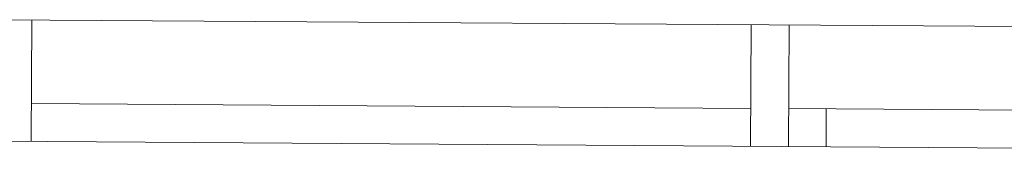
# Model space of a CAD drawing. Extents: x -132 to 668, y -61 to 533.
# Tile 7 of 111: x 106.42 to 132.36, y -34.08 to -30.46. Entities that reach past the tile are written whole.
import ezdxf

# ---------------------------------------------------------------- set-up
doc = ezdxf.new("R2010")
doc.units = 0
doc.layers.get('0').update_dxf_attribs({"lineweight": 5})
doc.layers.add('5_EG-NEU', color=7, linetype='Continuous', lineweight=25)

# ---------------------------------------------------------------- blocks, each defined once
blk = doc.blocks.new('Referenz-A07AMLO71N', base_point=(-89.161, -60.051))
at = {"layer": '5_EG-NEU', "color": 0, "lineweight": 13}
for p, q in [((105.731, -30.462), (165.276, -30.862)), ((106.745, -30.469), (106.723, -33.669)), ((125.689, -30.596), (125.675, -33.796)), ((126.696, -30.603), (126.674, -33.803)), ((106.73, -32.669), (125.679, -32.796)), ((126.681, -32.803), (145.634, -32.93)), ((127.664, -33.809), (127.671, -32.809)), ((105.723, -33.662), (168.476, -34.084))]:
    blk.add_line(p, q, dxfattribs=at)

msp = doc.modelspace()

# ---------------------------------------------------------------- block references
at = {"color": 251, "lineweight": 25, "ltscale": 0.25, "true_color": 0x585858}
msp.add_blockref('Referenz-A07AMLO71N', (-89.161, -60.051), dxfattribs=at)

doc.saveas('drawing.dxf')
